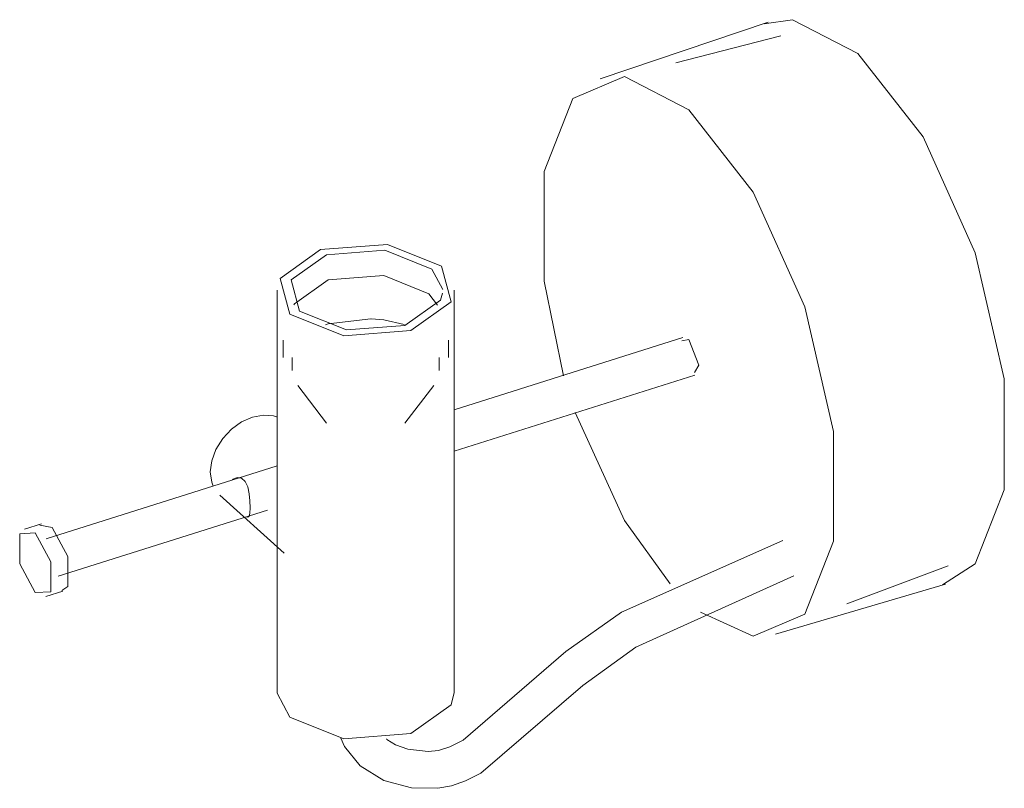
# Model space of a CAD drawing. Header units: millimetres. Extents: x -6784 to -5669, y 150 to 2421.
# Tile 2 of 2: x -6426 to -6225, y 2264 to 2421. Entities that reach past the tile are written whole.
import ezdxf

# ---------------------------------------------------------------- set-up
doc = ezdxf.new("R2010")
doc.units = ezdxf.units.MM
doc.layers.add('Luminarias', color=7, linetype='Continuous', lineweight=20)

# ---------------------------------------------------------------- blocks, each defined once
blk = doc.blocks.new('clap_walllamp_ceiling - 43767 STAN White wall lamp with switch-540624-00 Isometrico PDF')
at = {"layer": 'Luminarias', "color": 9, "lineweight": 9, "true_color": 0xc0c0c0}
for p, q in [((-6185.38, 2420.19), (-6219.6, 2408.65)), ((-6182.79, 2417.46), (-6204.17, 2411.93)), ((-6253.86, 2369.91), (-6251.66, 2365.75)), ((-6285.36, 2365.65), (-6285.36, 2283.55)), ((-6254.46, 2364.92), (-6252.72, 2362.6)), ((-6249.36, 2283.55), (-6249.36, 2365.65)), ((-6284.19, 2355.45), (-6284.19, 2351.9)), ((-6250.52, 2351.9), (-6250.52, 2355.45)), ((-6202.74, 2355.99), (-6249.36, 2341.26)), ((-6201.53, 2355.56), (-6202.96, 2355.31)), ((-6282.32, 2351.9), (-6282.32, 2349.26)), ((-6252.39, 2349.26), (-6252.39, 2351.9)), ((-6249.36, 2332.86), (-6200.32, 2348.35)), ((-6281.21, 2346.25), (-6275.32, 2338.57)), ((-6259.39, 2338.57), (-6253.5, 2346.25)), ((-6285.36, 2329.88), (-6332.43, 2315.01)), ((-6297.09, 2323.89), (-6283.96, 2312.1)), ((-6330.02, 2307.37), (-6287.34, 2320.86)), ((-6333.39, 2318.04), (-6336.83, 2316.96)), ((-6331.23, 2317.27), (-6333.72, 2317.79)), ((-6169.36, 2301.74), (-6148.68, 2309.5)), ((-6183.87, 2295.56), (-6149.23, 2305.77)), ((-6332.5, 2303.26), (-6329.06, 2304.34)), ((-6285.36, 2283.55), (-6282.84, 2278.66))]:
    blk.add_line(p, q, dxfattribs=at)
for points in [[(-6186.19, 2419.89, 0), (-6180.38, 2420.73, 0), (-6167.1, 2413.83, 0)], [(-6167.1, 2413.83, 0), (-6153.82, 2396.88, 0), (-6143.17, 2373.22, 0), (-6137.26, 2347.55, 0), (-6137.26, 2324.95, 0), (-6143.17, 2309.9, 0), (-6149.86, 2305.61, 0)], [(-6201.53, 2402.36, 0), (-6214.66, 2409.18, 0), (-6225.19, 2404.7, 0), (-6231.03, 2389.82, 0), (-6231.03, 2367.48, 0), (-6227.06, 2348.19, 0)], [(-6199.14, 2300.04, 0), (-6188.4, 2295.16, 0), (-6177.88, 2299.64, 0), (-6172.03, 2314.52, 0), (-6172.03, 2336.86, 0), (-6177.88, 2362.23, 0), (-6188.4, 2385.6, 0), (-6201.53, 2402.36, 0)], [(-6282.84, 2360.76, 0), (-6284.8, 2368.02, 0), (-6276.54, 2373.89, 0), (-6262.9, 2374.94, 0), (-6251.88, 2370.54, 0)], [(-6280.86, 2361.38, 0), (-6282.57, 2367.72, 0), (-6275.36, 2372.84, 0), (-6263.47, 2373.75, 0), (-6253.86, 2369.91, 0)], [(-6251.88, 2370.54, 0), (-6249.92, 2363.28, 0), (-6258.17, 2357.4, 0), (-6271.81, 2356.36, 0), (-6282.84, 2360.76, 0)], [(-6281.98, 2362.63, 0), (-6281.89, 2362.82, 0), (-6275.01, 2367.72, 0), (-6263.65, 2368.59, 0), (-6254.46, 2364.92, 0)], [(-6251.71, 2365, 0), (-6252.15, 2363.58, 0), (-6259.35, 2358.46, 0), (-6271.24, 2357.55, 0), (-6280.86, 2361.38, 0)], [(-6200.4, 2348.89, 0), (-6199.49, 2350.34, 0), (-6201.53, 2355.56, 0)], [(-6298.42, 2325.71, 0), (-6298.72, 2326.52, 0), (-6299.01, 2328.62, 0), (-6298.72, 2330.9, 0), (-6297.86, 2333.21, 0), (-6296.49, 2335.4, 0), (-6294.71, 2337.3, 0), (-6292.64, 2338.8, 0), (-6290.41, 2339.8, 0)], [(-6290.41, 2339.8, 0), (-6288.19, 2340.21, 0), (-6286.11, 2340.02, 0), (-6285.31, 2339.76, 0)], [(-6224.71, 2340.71, 0), (-6214.66, 2318.73, 0), (-6205.32, 2305.83, 0)], [(-6294.49, 2327.01, 0), (-6294.36, 2327.12, 0), (-6293.53, 2327.48, 0), (-6292.65, 2327.34, 0), (-6291.9, 2326.66, 0), (-6291.38, 2325.55, 0), (-6291.08, 2324.17, 0), (-6290.94, 2322.7, 0), (-6290.9, 2321.33, 0)], [(-6290.9, 2321.33, 0), (-6290.94, 2320.25, 0), (-6291.08, 2319.6, 0), (-6291.38, 2319.4, 0), (-6291.58, 2319.47, 0)], [(-6329.24, 2304.47, 0), (-6328.05, 2305.3, 0), (-6328.05, 2311.38, 0), (-6331.23, 2317.27, 0)], [(-6334.67, 2316.19, 0), (-6337.84, 2316, 0), (-6337.84, 2309.92, 0), (-6334.67, 2304.03, 0)], [(-6334.67, 2304.03, 0), (-6331.49, 2304.22, 0), (-6331.49, 2310.3, 0), (-6334.67, 2316.19, 0)], [(-6182.41, 2314.68, 0), (-6215.25, 2300.06, 0), (-6226.56, 2292.07, 0), (-6247.48, 2274, 0), (-6250.22, 2272.61, 0), (-6252.51, 2271.9, 0), (-6254.61, 2271.65, 0), (-6258.8, 2272.18, 0), (-6261.31, 2273.06, 0), (-6263.02, 2274.09, 0), (-6263.15, 2274.25, 0)], [(-6180.15, 2307.42, 0), (-6212.33, 2292.92, 0), (-6223.1, 2285.09, 0), (-6243.9, 2267.29, 0), (-6247, 2265.72, 0), (-6249.91, 2264.71, 0), (-6252.68, 2264.18, 0), (-6258.03, 2264.28, 0), (-6263.69, 2265.8, 0), (-6268.45, 2268.73, 0), (-6271.69, 2272.66, 0), (-6272.42, 2274.37, 0)], [(-6282.84, 2278.66, 0), (-6271.81, 2274.26, 0), (-6258.17, 2275.31, 0), (-6249.92, 2281.18, 0), (-6249.36, 2283.66, 0)]]:
    blk.add_polyline3d(points, dxfattribs=at)
at = {"layer": 'Luminarias', "color": 7, "lineweight": 9, "true_color": 0xfafafa}
for points in [[(-6275.53, 2358.57, 0), (-6274.99, 2358.75, 0), (-6266.29, 2359.81, 0)], [(-6266.26, 2359.81, 0), (-6263.65, 2359.62, 0), (-6259.5, 2358.62, 0)]]:
    blk.add_polyline3d(points, dxfattribs=at)

msp = doc.modelspace()

# ---------------------------------------------------------------- block references
at = {"layer": 'Luminarias', "color": 7, "lineweight": 9, "true_color": 0xfafafa}
msp.add_blockref('clap_walllamp_ceiling - 43767 STAN White wall lamp with switch-540624-00 Isometrico PDF', (-88.01, 0), dxfattribs=at)

doc.saveas('drawing.dxf')
